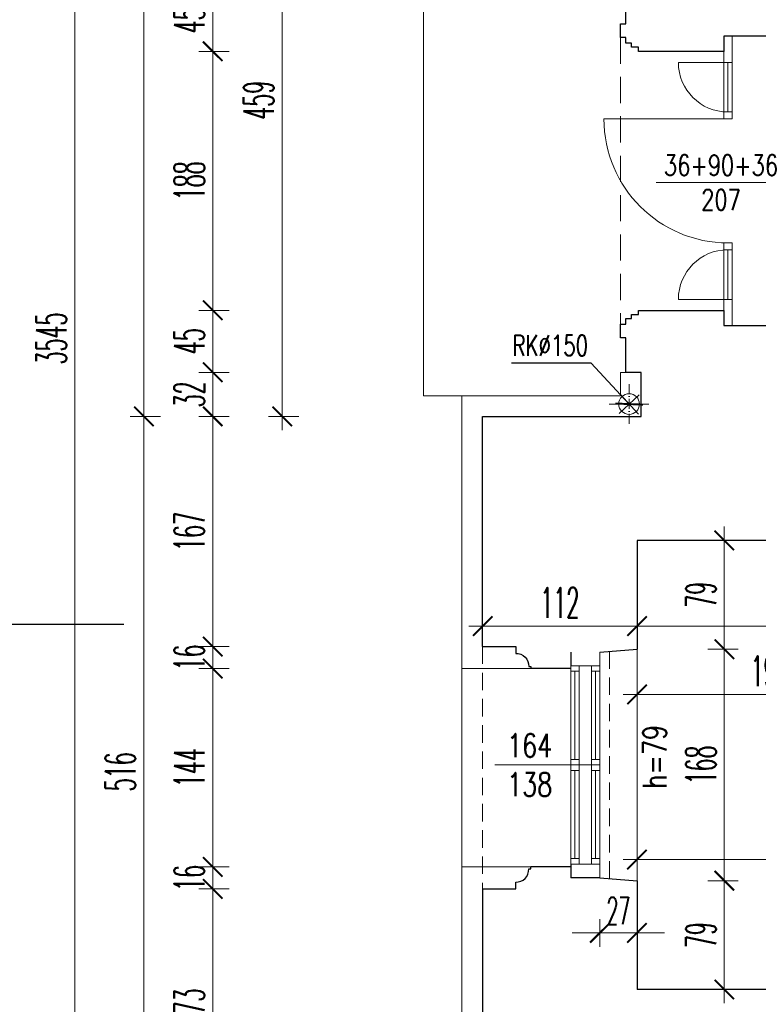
# Model space of a CAD drawing. Header units: millimetres. Extents: x -5207 to 173417, y -28809 to -6400.
# Tile 241 of 256: x 8473 to 9008, y -12115 to -11400. Entities that reach past the tile are written whole.
import ezdxf

# ---------------------------------------------------------------- set-up
doc = ezdxf.new("R2010")
doc.units = ezdxf.units.MM
doc.linetypes.add('ACAD_ISO10W100', pattern=[18, 12, -3, 0, -3])
doc.linetypes.add('HIDDEN', pattern=[9.525, 6.35, -3.175])
for name, color, linetype, lineweight in [('m_cienka', 6, 'Continuous', 5), ('m_stolarka', 52, 'Continuous', 9), ('m_tekst', 7, 'Continuous', 13), ('m_wymiary', 1, 'Continuous', 9), ('m_ściany', 90, 'Continuous', 30), ('mr_przekroje', 6, 'Continuous', 25)]:
    doc.layers.add(name, color=color, linetype=linetype, lineweight=lineweight)
doc.styles.add('DIM', font='dim', dxfattribs={"width": 0.75})
doc.styles.get("Standard").update_dxf_attribs({"font": 'txt.shx'})
doc.styles.add('styl1', font='simplex.shx', dxfattribs={"width": 0.75})
doc.styles.add('WYM', font='simplex.shx', dxfattribs={"width": 0.5})
doc.dimstyles.new('YAROVY', dxfattribs={"dimtxt": 12, "dimasz": 2, "dimexe": 0, "dimexo": 0, "dimgap": 4, "dimtad": 3, "dimdec": 1, "dimrnd": 0.5, "dimdsep": 46, "dimtxsty": 'DIM', "dimblk": 'YARA', "dimcen": 5, "dimse1": 1, "dimse2": 1, "dimclrd": 1, "dimclrt": 3, "dimadec": 0, "dimazin": 0, "dimtfac": 1, "dimtdec": 1, "dimtmove": 0, "dimatfit": 3, "dimldrblk": 'YARA', "dimfxl": 1, "dimtolj": 1, "dimtzin": 0, "dimarcsym": 0})
doc.dimstyles.new('ZOL_3DPROJEKT100', dxfattribs={"dimscale": 2, "dimtxt": 10, "dimasz": 5, "dimexe": 0, "dimexo": 0, "dimgap": 3, "dimtad": 1, "dimdec": 1, "dimrnd": 0.5, "dimdsep": 46, "dimtxsty": 'WYM', "dimblk1": 'YARA', "dimblk2": 'YARA', "dimsah": 1, "dimcen": 1.2, "dimdle": 6, "dimclrd": 1, "dimclre": 250, "dimclrt": 7, "dimadec": 1, "dimazin": 0, "dimtfac": 1, "dimtdec": 1, "dimtix": 1, "dimtmove": 2, "dimatfit": 3, "dimldrblk": 'WW', "dimfxl": 1, "dimfxlon": 1, "dimtolj": 1, "dimtzin": 0, "dimlwd": -1, "dimlwe": 0, "dimarcsym": 0})

# ---------------------------------------------------------------- blocks, each defined once
blk = doc.blocks.new('DIMTICK')
for p, q in [((0, 1), (0, -1)), ((-1, 0), (1, 0))]:
    blk.add_line(p, q)
at = {"const_width": 0.141}
blk.add_lwpolyline([(0.707, 0.707), (-0.707, -0.707)], dxfattribs=at)
blk = doc.blocks.new('YARA')
at = {"layer": 'm_wymiary'}
blk.add_blockref('DIMTICK', (0, 0), dxfattribs=at)
blk = doc.blocks.new('*D4326')
at = {"layer": 'Defpoints', "color": 0, "ltscale": 2, "transparency": 16777216}
for p in [(15193.45, -9604.17), (15193.45, -11684.77), (8808.45, -11688.27)]:
    blk.add_point(p, dxfattribs=at)
at = {"layer": 'm_wymiary', "color": 250, "linetype": 'HIDDEN', "lineweight": 0, "ltscale": 2, "transparency": 16777216}
for p, q in [((8808.45, -9616.17), (8808.45, -9604.17)), ((15193.45, -9616.17), (15193.45, -9604.17))]:
    blk.add_line(p, q, dxfattribs=at)
at = {"layer": 'm_wymiary', "color": 1, "ltscale": 2, "transparency": 16777216}
blk.add_line((8818.45, -9604.17), (15183.45, -9604.17), dxfattribs=at)
at = {"layer": 'm_wymiary', "color": 1, "ltscale": 2, "transparency": 16777216, "xscale": 10, "yscale": 10, "zscale": 10, "rotation": 180}
blk.add_blockref('YARA', (8808.45, -9604.17), dxfattribs=at)
at = {"layer": 'm_wymiary', "color": 1, "ltscale": 2, "transparency": 16777216, "xscale": 10, "yscale": 10, "zscale": 10}
blk.add_blockref('YARA', (15193.45, -9604.17), dxfattribs=at)
at = {"layer": 'm_wymiary', "color": 7, "ltscale": 2, "transparency": 16777216, "insert": (12000.95, -9587.17), "char_height": 22, "attachment_point": 5, "style": 'WYM'}
blk.add_mtext('\\A1;6385', dxfattribs=at)
blk = doc.blocks.new('WW')
at = {"ltscale": 2}
for p, q in [((3, 3), (-3, -3)), ((0, -3), (0, 3)), ((-6.31, 0), (6.1, 0))]:
    blk.add_line(p, q, dxfattribs=at)
blk = doc.blocks.new('*D4340')
at = {"layer": 'Defpoints', "color": 0, "ltscale": 2, "transparency": 16777216}
for p in [(8612.62, -12031.27), (8808.45, -12031.27), (8925.45, -12204.27)]:
    blk.add_point(p, dxfattribs=at)
at = {"layer": 'm_wymiary', "color": 250, "linetype": 'HIDDEN', "lineweight": 0, "ltscale": 2, "transparency": 16777216}
for p, q in [((8624.62, -12031.27), (8612.62, -12031.27)), ((8624.62, -12204.27), (8612.62, -12204.27))]:
    blk.add_line(p, q, dxfattribs=at)
at = {"layer": 'm_wymiary', "color": 1, "ltscale": 2, "transparency": 16777216}
blk.add_line((8612.62, -12194.27), (8612.62, -12041.27), dxfattribs=at)
at = {"layer": 'm_wymiary', "color": 1, "ltscale": 2, "transparency": 16777216, "xscale": 10, "yscale": 10, "zscale": 10}
for p, rotation in [((8612.62, -12031.27), 90), ((8612.62, -12204.27), 270)]:
    blk.add_blockref('YARA', p, dxfattribs=dict(at, rotation=rotation))
at = {"layer": 'm_wymiary', "color": 7, "ltscale": 2, "transparency": 16777216, "insert": (8595.62, -12117.77), "char_height": 22, "attachment_point": 5, "rotation": 90, "style": 'WYM'}
blk.add_mtext('\\A1;173', dxfattribs=at)
blk = doc.blocks.new('*D4341')
at = {"layer": 'Defpoints', "color": 0, "ltscale": 2, "transparency": 16777216}
for p in [(8612.62, -12015.27), (8843.45, -12015.27), (8808.45, -12031.27)]:
    blk.add_point(p, dxfattribs=at)
at = {"layer": 'm_wymiary', "color": 1, "ltscale": 2, "transparency": 16777216}
for p, q in [((8612.62, -12005.27), (8612.62, -11995.27)), ((8612.62, -12031.27), (8612.62, -12015.27)), ((8612.62, -12041.27), (8612.62, -12051.27))]:
    blk.add_line(p, q, dxfattribs=at)
at = {"layer": 'm_wymiary', "color": 250, "linetype": 'HIDDEN', "lineweight": 0, "ltscale": 2, "transparency": 16777216}
for p, q in [((8624.62, -12015.27), (8612.62, -12015.27)), ((8624.62, -12031.27), (8612.62, -12031.27))]:
    blk.add_line(p, q, dxfattribs=at)
at = {"layer": 'm_wymiary', "color": 1, "ltscale": 2, "transparency": 16777216, "xscale": 10, "yscale": 10, "zscale": 10}
for p, rotation in [((8612.62, -12015.27), 270), ((8612.62, -12031.27), 90)]:
    blk.add_blockref('YARA', p, dxfattribs=dict(at, rotation=rotation))
at = {"layer": 'm_wymiary', "color": 7, "ltscale": 2, "transparency": 16777216, "insert": (8595.62, -12023.27), "char_height": 22, "attachment_point": 5, "rotation": 90, "style": 'WYM'}
blk.add_mtext('\\A1;16', dxfattribs=at)
blk = doc.blocks.new('*D4342')
at = {"layer": 'Defpoints', "color": 0, "ltscale": 2, "transparency": 16777216}
for p in [(8612.62, -11871.27), (8843.45, -11871.27), (8843.45, -12015.27)]:
    blk.add_point(p, dxfattribs=at)
at = {"layer": 'm_wymiary', "color": 250, "linetype": 'HIDDEN', "lineweight": 0, "ltscale": 2, "transparency": 16777216}
for p, q in [((8624.62, -11871.27), (8612.62, -11871.27)), ((8624.62, -12015.27), (8612.62, -12015.27))]:
    blk.add_line(p, q, dxfattribs=at)
at = {"layer": 'm_wymiary', "color": 1, "ltscale": 2, "transparency": 16777216}
blk.add_line((8612.62, -12005.27), (8612.62, -11881.27), dxfattribs=at)
at = {"layer": 'm_wymiary', "color": 1, "ltscale": 2, "transparency": 16777216, "xscale": 10, "yscale": 10, "zscale": 10}
for p, rotation in [((8612.62, -11871.27), 90), ((8612.62, -12015.27), 270)]:
    blk.add_blockref('YARA', p, dxfattribs=dict(at, rotation=rotation))
at = {"layer": 'm_wymiary', "color": 7, "ltscale": 2, "transparency": 16777216, "insert": (8595.62, -11943.27), "char_height": 22, "attachment_point": 5, "rotation": 90, "style": 'WYM'}
blk.add_mtext('\\A1;144', dxfattribs=at)
blk = doc.blocks.new('*D4343')
at = {"layer": 'Defpoints', "color": 0, "ltscale": 2, "transparency": 16777216}
for p in [(8612.62, -11855.27), (8808.45, -11855.27), (8843.45, -11871.27)]:
    blk.add_point(p, dxfattribs=at)
at = {"layer": 'm_wymiary', "color": 1, "ltscale": 2, "transparency": 16777216}
for p, q in [((8612.62, -11845.27), (8612.62, -11835.27)), ((8612.62, -11871.27), (8612.62, -11855.27)), ((8612.62, -11881.27), (8612.62, -11891.27))]:
    blk.add_line(p, q, dxfattribs=at)
at = {"layer": 'm_wymiary', "color": 250, "linetype": 'HIDDEN', "lineweight": 0, "ltscale": 2, "transparency": 16777216}
for p, q in [((8624.62, -11855.27), (8612.62, -11855.27)), ((8624.62, -11871.27), (8612.62, -11871.27))]:
    blk.add_line(p, q, dxfattribs=at)
at = {"layer": 'm_wymiary', "color": 1, "ltscale": 2, "transparency": 16777216, "xscale": 10, "yscale": 10, "zscale": 10}
for p, rotation in [((8612.62, -11855.27), 270), ((8612.62, -11871.27), 90)]:
    blk.add_blockref('YARA', p, dxfattribs=dict(at, rotation=rotation))
at = {"layer": 'm_wymiary', "color": 7, "ltscale": 2, "transparency": 16777216, "insert": (8595.62, -11863.27), "char_height": 22, "attachment_point": 5, "rotation": 90, "style": 'WYM'}
blk.add_mtext('\\A1;16', dxfattribs=at)
blk = doc.blocks.new('*D4344')
at = {"layer": 'Defpoints', "color": 0, "ltscale": 2, "transparency": 16777216}
for p in [(8612.62, -11688.27), (8808.45, -11688.27), (8808.45, -11855.27)]:
    blk.add_point(p, dxfattribs=at)
at = {"layer": 'm_wymiary', "color": 250, "linetype": 'HIDDEN', "lineweight": 0, "ltscale": 2, "transparency": 16777216}
for p, q in [((8624.62, -11688.27), (8612.62, -11688.27)), ((8624.62, -11855.27), (8612.62, -11855.27))]:
    blk.add_line(p, q, dxfattribs=at)
at = {"layer": 'm_wymiary', "color": 1, "ltscale": 2, "transparency": 16777216}
blk.add_line((8612.62, -11845.27), (8612.62, -11698.27), dxfattribs=at)
at = {"layer": 'm_wymiary', "color": 1, "ltscale": 2, "transparency": 16777216, "xscale": 10, "yscale": 10, "zscale": 10}
for p, rotation in [((8612.62, -11688.27), 90), ((8612.62, -11855.27), 270)]:
    blk.add_blockref('YARA', p, dxfattribs=dict(at, rotation=rotation))
at = {"layer": 'm_wymiary', "color": 7, "ltscale": 2, "transparency": 16777216, "insert": (8595.62, -11771.77), "char_height": 22, "attachment_point": 5, "rotation": 90, "style": 'WYM'}
blk.add_mtext('\\A1;167', dxfattribs=at)
blk = doc.blocks.new('*D4345')
at = {"layer": 'Defpoints', "color": 0, "ltscale": 2, "transparency": 16777216}
for p in [(8612.62, -11656.27), (8923.45, -11656.27), (8808.45, -11688.27)]:
    blk.add_point(p, dxfattribs=at)
at = {"layer": 'm_wymiary', "color": 1, "ltscale": 2, "transparency": 16777216}
for p, q in [((8612.62, -11646.27), (8612.62, -11636.27)), ((8612.62, -11688.27), (8612.62, -11656.27)), ((8612.62, -11698.27), (8612.62, -11708.27))]:
    blk.add_line(p, q, dxfattribs=at)
at = {"layer": 'm_wymiary', "color": 250, "linetype": 'HIDDEN', "lineweight": 0, "ltscale": 2, "transparency": 16777216}
for p, q in [((8624.62, -11656.27), (8612.62, -11656.27)), ((8624.62, -11688.27), (8612.62, -11688.27))]:
    blk.add_line(p, q, dxfattribs=at)
at = {"layer": 'm_wymiary', "color": 1, "ltscale": 2, "transparency": 16777216, "xscale": 10, "yscale": 10, "zscale": 10}
for p, rotation in [((8612.62, -11656.27), 270), ((8612.62, -11688.27), 90)]:
    blk.add_blockref('YARA', p, dxfattribs=dict(at, rotation=rotation))
at = {"layer": 'm_wymiary', "color": 7, "ltscale": 2, "transparency": 16777216, "insert": (8595.62, -11672.27), "char_height": 22, "attachment_point": 5, "rotation": 90, "style": 'WYM'}
blk.add_mtext('\\A1;32', dxfattribs=at)
blk = doc.blocks.new('*D4346')
at = {"layer": 'Defpoints', "color": 0, "ltscale": 2, "transparency": 16777216}
for p in [(8612.62, -11611.27), (8921.45, -11611.27), (8923.45, -11656.27)]:
    blk.add_point(p, dxfattribs=at)
at = {"layer": 'm_wymiary', "color": 250, "linetype": 'HIDDEN', "lineweight": 0, "ltscale": 2, "transparency": 16777216}
for p, q in [((8624.62, -11611.27), (8612.62, -11611.27)), ((8624.62, -11656.27), (8612.62, -11656.27))]:
    blk.add_line(p, q, dxfattribs=at)
at = {"layer": 'm_wymiary', "color": 1, "ltscale": 2, "transparency": 16777216}
blk.add_line((8612.62, -11646.27), (8612.62, -11621.27), dxfattribs=at)
at = {"layer": 'm_wymiary', "color": 1, "ltscale": 2, "transparency": 16777216, "xscale": 10, "yscale": 10, "zscale": 10}
for p, rotation in [((8612.62, -11611.27), 90), ((8612.62, -11656.27), 270)]:
    blk.add_blockref('YARA', p, dxfattribs=dict(at, rotation=rotation))
at = {"layer": 'm_wymiary', "color": 7, "ltscale": 2, "transparency": 16777216, "insert": (8595.62, -11633.77), "char_height": 22, "attachment_point": 5, "rotation": 90, "style": 'WYM'}
blk.add_mtext('\\A1;45', dxfattribs=at)
blk = doc.blocks.new('*D4347')
at = {"layer": 'Defpoints', "color": 0, "ltscale": 2, "transparency": 16777216}
for p in [(8612.62, -11423.27), (8921.45, -11423.27), (8921.45, -11611.27)]:
    blk.add_point(p, dxfattribs=at)
at = {"layer": 'm_wymiary', "color": 250, "linetype": 'HIDDEN', "lineweight": 0, "ltscale": 2, "transparency": 16777216}
for p, q in [((8624.62, -11423.27), (8612.62, -11423.27)), ((8624.62, -11611.27), (8612.62, -11611.27))]:
    blk.add_line(p, q, dxfattribs=at)
at = {"layer": 'm_wymiary', "color": 1, "ltscale": 2, "transparency": 16777216}
blk.add_line((8612.62, -11601.27), (8612.62, -11433.27), dxfattribs=at)
at = {"layer": 'm_wymiary', "color": 1, "ltscale": 2, "transparency": 16777216, "xscale": 10, "yscale": 10, "zscale": 10}
for p, rotation in [((8612.62, -11423.27), 90), ((8612.62, -11611.27), 270)]:
    blk.add_blockref('YARA', p, dxfattribs=dict(at, rotation=rotation))
at = {"layer": 'm_wymiary', "color": 7, "ltscale": 2, "transparency": 16777216, "insert": (8595.62, -11517.27), "char_height": 22, "attachment_point": 5, "rotation": 90, "style": 'WYM'}
blk.add_mtext('\\A1;188', dxfattribs=at)
blk = doc.blocks.new('*D4348')
at = {"layer": 'Defpoints', "color": 0, "ltscale": 2, "transparency": 16777216}
for p in [(8612.62, -11378.27), (8912.45, -11378.27), (8921.45, -11423.27)]:
    blk.add_point(p, dxfattribs=at)
at = {"layer": 'm_wymiary', "color": 250, "linetype": 'HIDDEN', "lineweight": 0, "ltscale": 2, "transparency": 16777216}
for p, q in [((8624.62, -11378.27), (8612.62, -11378.27)), ((8624.62, -11423.27), (8612.62, -11423.27))]:
    blk.add_line(p, q, dxfattribs=at)
at = {"layer": 'm_wymiary', "color": 1, "ltscale": 2, "transparency": 16777216}
blk.add_line((8612.62, -11413.27), (8612.62, -11388.27), dxfattribs=at)
at = {"layer": 'm_wymiary', "color": 1, "ltscale": 2, "transparency": 16777216, "xscale": 10, "yscale": 10, "zscale": 10}
for p, rotation in [((8612.62, -11378.27), 90), ((8612.62, -11423.27), 270)]:
    blk.add_blockref('YARA', p, dxfattribs=dict(at, rotation=rotation))
at = {"layer": 'm_wymiary', "color": 7, "ltscale": 2, "transparency": 16777216, "insert": (8595.62, -11400.77), "char_height": 22, "attachment_point": 5, "rotation": 90, "style": 'WYM'}
blk.add_mtext('\\A1;45', dxfattribs=at)
blk = doc.blocks.new('*D4366')
at = {"layer": 'Defpoints', "color": 0, "ltscale": 2, "transparency": 16777216}
for p in [(9987.45, -10487.27), (8562.62, -11688.27), (8808.45, -11688.27)]:
    blk.add_point(p, dxfattribs=at)
at = {"layer": 'm_wymiary', "color": 250, "linetype": 'HIDDEN', "lineweight": 0, "ltscale": 2, "transparency": 16777216}
for p, q in [((8574.62, -10487.27), (8562.62, -10487.27)), ((8574.62, -11688.27), (8562.62, -11688.27))]:
    blk.add_line(p, q, dxfattribs=at)
at = {"layer": 'm_wymiary', "color": 1, "ltscale": 2, "transparency": 16777216}
blk.add_line((8562.62, -10497.27), (8562.62, -11678.27), dxfattribs=at)
at = {"layer": 'm_wymiary', "color": 1, "ltscale": 2, "transparency": 16777216, "xscale": 10, "yscale": 10, "zscale": 10}
for p, rotation in [((8562.62, -10487.27), 90), ((8562.62, -11688.27), 270)]:
    blk.add_blockref('YARA', p, dxfattribs=dict(at, rotation=rotation))
at = {"layer": 'm_wymiary', "color": 7, "ltscale": 2, "transparency": 16777216, "insert": (8545.62, -11087.77), "char_height": 22, "attachment_point": 5, "rotation": 90, "style": 'WYM'}
blk.add_mtext('\\A1;1201', dxfattribs=at)
blk = doc.blocks.new('*D4367')
at = {"layer": 'Defpoints', "color": 0, "ltscale": 2, "transparency": 16777216}
for p in [(8808.45, -11688.27), (8562.62, -12204.27), (8808.45, -12204.27)]:
    blk.add_point(p, dxfattribs=at)
at = {"layer": 'm_wymiary', "color": 250, "linetype": 'HIDDEN', "lineweight": 0, "ltscale": 2, "transparency": 16777216}
for p, q in [((8574.62, -11688.27), (8562.62, -11688.27)), ((8574.62, -12204.27), (8562.62, -12204.27))]:
    blk.add_line(p, q, dxfattribs=at)
at = {"layer": 'm_wymiary', "color": 1, "ltscale": 2, "transparency": 16777216}
blk.add_line((8562.62, -11698.27), (8562.62, -12194.27), dxfattribs=at)
at = {"layer": 'm_wymiary', "color": 1, "ltscale": 2, "transparency": 16777216, "xscale": 10, "yscale": 10, "zscale": 10}
for p, rotation in [((8562.62, -11688.27), 90), ((8562.62, -12204.27), 270)]:
    blk.add_blockref('YARA', p, dxfattribs=dict(at, rotation=rotation))
at = {"layer": 'm_wymiary', "color": 7, "ltscale": 2, "transparency": 16777216, "insert": (8545.62, -11946.27), "char_height": 22, "attachment_point": 5, "rotation": 90, "style": 'WYM'}
blk.add_mtext('\\A1;516', dxfattribs=at)
blk = doc.blocks.new('*D4369')
at = {"layer": 'Defpoints', "color": 0, "ltscale": 2, "transparency": 16777216}
for p in [(9987.45, -9859.27), (8512.62, -13404.27), (9987.45, -13404.27)]:
    blk.add_point(p, dxfattribs=at)
at = {"layer": 'm_wymiary', "color": 250, "linetype": 'HIDDEN', "lineweight": 0, "ltscale": 2, "transparency": 16777216}
for p, q in [((8524.62, -9859.27), (8512.62, -9859.27)), ((8524.62, -13404.27), (8512.62, -13404.27))]:
    blk.add_line(p, q, dxfattribs=at)
at = {"layer": 'm_wymiary', "color": 1, "ltscale": 2, "transparency": 16777216}
blk.add_line((8512.62, -9869.27), (8512.62, -13394.27), dxfattribs=at)
at = {"layer": 'm_wymiary', "color": 1, "ltscale": 2, "transparency": 16777216, "xscale": 10, "yscale": 10, "zscale": 10}
for p, rotation in [((8512.62, -9859.27), 90), ((8512.62, -13404.27), 270)]:
    blk.add_blockref('YARA', p, dxfattribs=dict(at, rotation=rotation))
at = {"layer": 'm_wymiary', "color": 7, "ltscale": 2, "transparency": 16777216, "insert": (8495.62, -11631.77), "char_height": 22, "attachment_point": 5, "rotation": 90, "style": 'WYM'}
blk.add_mtext('\\A1;3545', dxfattribs=at)
blk = doc.blocks.new('*D4426')
at = {"layer": 'Defpoints', "color": 0, "ltscale": 2, "transparency": 16777216}
for p in [(8808.45, -9654.17), (8925.45, -10487.27), (8808.45, -11688.27)]:
    blk.add_point(p, dxfattribs=at)
at = {"layer": 'm_wymiary', "color": 250, "linetype": 'HIDDEN', "lineweight": 0, "ltscale": 2, "transparency": 16777216}
for p, q in [((8808.45, -9666.17), (8808.45, -9654.17)), ((8925.45, -9666.17), (8925.45, -9654.17))]:
    blk.add_line(p, q, dxfattribs=at)
at = {"layer": 'm_wymiary', "color": 1, "ltscale": 2, "transparency": 16777216}
blk.add_line((8915.45, -9654.17), (8818.45, -9654.17), dxfattribs=at)
at = {"layer": 'm_wymiary', "color": 1, "ltscale": 2, "transparency": 16777216, "xscale": 10, "yscale": 10, "zscale": 10, "rotation": 180}
blk.add_blockref('YARA', (8808.45, -9654.17), dxfattribs=at)
at = {"layer": 'm_wymiary', "color": 1, "ltscale": 2, "transparency": 16777216, "xscale": 10, "yscale": 10, "zscale": 10}
blk.add_blockref('YARA', (8925.45, -9654.17), dxfattribs=at)
at = {"layer": 'm_wymiary', "color": 7, "ltscale": 2, "transparency": 16777216, "insert": (8866.95, -9637.17), "char_height": 22, "attachment_point": 5, "style": 'WYM'}
blk.add_mtext('\\A1;117', dxfattribs=at)
blk = doc.blocks.new('*D4520')
at = {"layer": 'Defpoints', "color": 0, "ltscale": 2, "transparency": 16777216}
for p in [(8808.45, -11811.8), (15193.45, -11811.8), (15193.45, -13710.98)]:
    blk.add_point(p, dxfattribs=at)
at = {"layer": 'm_wymiary', "color": 250, "linetype": 'HIDDEN', "lineweight": 0, "ltscale": 2, "transparency": 16777216}
for p, q in [((8808.45, -13698.98), (8808.45, -13710.98)), ((15193.45, -13698.98), (15193.45, -13710.98))]:
    blk.add_line(p, q, dxfattribs=at)
at = {"layer": 'm_wymiary', "color": 1, "ltscale": 2, "transparency": 16777216}
blk.add_line((8818.45, -13710.98), (15183.45, -13710.98), dxfattribs=at)
at = {"layer": 'm_wymiary', "color": 1, "ltscale": 2, "transparency": 16777216, "xscale": 10, "yscale": 10, "zscale": 10, "rotation": 180}
blk.add_blockref('YARA', (8808.45, -13710.98), dxfattribs=at)
at = {"layer": 'm_wymiary', "color": 1, "ltscale": 2, "transparency": 16777216, "xscale": 10, "yscale": 10, "zscale": 10}
blk.add_blockref('YARA', (15193.45, -13710.98), dxfattribs=at)
at = {"layer": 'm_wymiary', "color": 7, "ltscale": 2, "transparency": 16777216, "insert": (12000.95, -13693.98), "char_height": 22, "attachment_point": 5, "style": 'WYM'}
blk.add_mtext('\\A1;6385', dxfattribs=at)
blk = doc.blocks.new('*D4563')
at = {"layer": 'Defpoints', "color": 0, "ltscale": 2, "transparency": 16777216}
for p in [(8920.45, -11778.27), (9113.45, -11778.27), (8920.45, -11890.08)]:
    blk.add_point(p, dxfattribs=at)
at = {"layer": 'm_wymiary', "color": 250, "linetype": 'HIDDEN', "lineweight": 0, "ltscale": 2, "transparency": 16777216}
for p, q in [((8920.45, -11878.08), (8920.45, -11890.08)), ((9113.45, -11878.08), (9113.45, -11890.08))]:
    blk.add_line(p, q, dxfattribs=at)
at = {"layer": 'm_wymiary', "color": 1, "ltscale": 2, "transparency": 16777216}
blk.add_line((9103.45, -11890.08), (8930.45, -11890.08), dxfattribs=at)
at = {"layer": 'm_wymiary', "color": 1, "ltscale": 2, "transparency": 16777216, "xscale": 10, "yscale": 10, "zscale": 10, "rotation": 180}
blk.add_blockref('YARA', (8920.45, -11890.08), dxfattribs=at)
at = {"layer": 'm_wymiary', "color": 1, "ltscale": 2, "transparency": 16777216, "xscale": 10, "yscale": 10, "zscale": 10}
blk.add_blockref('YARA', (9113.45, -11890.08), dxfattribs=at)
at = {"layer": 'm_wymiary', "color": 7, "ltscale": 2, "transparency": 16777216, "insert": (9016.95, -11873.08), "char_height": 22, "attachment_point": 5, "style": 'WYM'}
blk.add_mtext('\\A1;193', dxfattribs=at)
blk = doc.blocks.new('*D4564')
at = {"layer": 'Defpoints', "color": 0, "ltscale": 2, "transparency": 16777216}
for p in [(8920.45, -11778.27), (8808.45, -11811.8), (8808.45, -11840.45)]:
    blk.add_point(p, dxfattribs=at)
at = {"layer": 'm_wymiary', "color": 250, "linetype": 'HIDDEN', "lineweight": 0, "ltscale": 2, "transparency": 16777216}
for p, q in [((8808.45, -11828.45), (8808.45, -11840.45)), ((8920.45, -11828.45), (8920.45, -11840.45))]:
    blk.add_line(p, q, dxfattribs=at)
at = {"layer": 'm_wymiary', "color": 1, "ltscale": 2, "transparency": 16777216}
blk.add_line((8910.45, -11840.45), (8818.45, -11840.45), dxfattribs=at)
at = {"layer": 'm_wymiary', "color": 1, "ltscale": 2, "transparency": 16777216, "xscale": 10, "yscale": 10, "zscale": 10, "rotation": 180}
blk.add_blockref('YARA', (8808.45, -11840.45), dxfattribs=at)
at = {"layer": 'm_wymiary', "color": 1, "ltscale": 2, "transparency": 16777216, "xscale": 10, "yscale": 10, "zscale": 10}
blk.add_blockref('YARA', (8920.45, -11840.45), dxfattribs=at)
at = {"layer": 'm_wymiary', "color": 7, "ltscale": 2, "transparency": 16777216, "insert": (8864.45, -11823.45), "char_height": 22, "attachment_point": 5, "style": 'WYM'}
blk.add_mtext('\\A1;112', dxfattribs=at)
blk = doc.blocks.new('*D4565')
at = {"layer": 'Defpoints', "color": 0, "ltscale": 2, "transparency": 16777216}
for p in [(8920.45, -11778.27), (9330.45, -11809.69), (9330.45, -11840.45)]:
    blk.add_point(p, dxfattribs=at)
at = {"layer": 'm_wymiary', "color": 250, "linetype": 'HIDDEN', "lineweight": 0, "ltscale": 2, "transparency": 16777216}
for p, q in [((8920.45, -11828.45), (8920.45, -11840.45)), ((9330.45, -11828.45), (9330.45, -11840.45))]:
    blk.add_line(p, q, dxfattribs=at)
at = {"layer": 'm_wymiary', "color": 1, "ltscale": 2, "transparency": 16777216}
blk.add_line((8930.45, -11840.45), (9320.45, -11840.45), dxfattribs=at)
at = {"layer": 'm_wymiary', "color": 1, "ltscale": 2, "transparency": 16777216, "xscale": 10, "yscale": 10, "zscale": 10, "rotation": 180}
blk.add_blockref('YARA', (8920.45, -11840.45), dxfattribs=at)
at = {"layer": 'm_wymiary', "color": 1, "ltscale": 2, "transparency": 16777216, "xscale": 10, "yscale": 10, "zscale": 10}
blk.add_blockref('YARA', (9330.45, -11840.45), dxfattribs=at)
at = {"layer": 'm_wymiary', "color": 7, "ltscale": 2, "transparency": 16777216, "insert": (9125.45, -11823.45), "char_height": 22, "attachment_point": 5, "style": 'WYM'}
blk.add_mtext('\\A1;410', dxfattribs=at)
blk = doc.blocks.new('*D4612')
at = {"layer": 'Defpoints', "color": 0, "ltscale": 2, "transparency": 16777216}
for p in [(9032.45, -11698.27), (8998.85, -11778.27), (9094.89, -11778.27)]:
    blk.add_point(p, dxfattribs=at)
at = {"layer": 'm_wymiary', "color": 250, "linetype": 'HIDDEN', "lineweight": 0, "ltscale": 2, "transparency": 16777216}
for p, q in [((9082.89, -11698.27), (9094.89, -11698.27)), ((9082.89, -11778.27), (9094.89, -11778.27))]:
    blk.add_line(p, q, dxfattribs=at)
at = {"layer": 'm_wymiary', "color": 1, "ltscale": 2, "transparency": 16777216}
blk.add_line((9094.89, -11708.27), (9094.89, -11768.27), dxfattribs=at)
at = {"layer": 'm_wymiary', "color": 1, "ltscale": 2, "transparency": 16777216, "xscale": 10, "yscale": 10, "zscale": 10}
for p, rotation in [((9094.89, -11698.27), 90), ((9094.89, -11778.27), 270)]:
    blk.add_blockref('YARA', p, dxfattribs=dict(at, rotation=rotation))
at = {"layer": 'm_wymiary', "color": 7, "ltscale": 2, "transparency": 16777216, "insert": (9077.89, -11738.27), "char_height": 22, "attachment_point": 5, "rotation": 90, "style": 'WYM'}
blk.add_mtext('\\A1;80', dxfattribs=at)
blk = doc.blocks.new('*D4613')
at = {"layer": 'Defpoints', "color": 0, "ltscale": 2, "transparency": 16777216}
for p in [(8998.85, -11778.27), (8920.45, -12104.27), (9094.89, -12104.27)]:
    blk.add_point(p, dxfattribs=at)
at = {"layer": 'm_wymiary', "color": 250, "linetype": 'HIDDEN', "lineweight": 0, "ltscale": 2, "transparency": 16777216}
for p, q in [((9082.89, -11778.27), (9094.89, -11778.27)), ((9082.89, -12104.27), (9094.89, -12104.27))]:
    blk.add_line(p, q, dxfattribs=at)
at = {"layer": 'm_wymiary', "color": 1, "ltscale": 2, "transparency": 16777216}
blk.add_line((9094.89, -11788.27), (9094.89, -12094.27), dxfattribs=at)
at = {"layer": 'm_wymiary', "color": 1, "ltscale": 2, "transparency": 16777216, "xscale": 10, "yscale": 10, "zscale": 10}
for p, rotation in [((9094.89, -11778.27), 90), ((9094.89, -12104.27), 270)]:
    blk.add_blockref('YARA', p, dxfattribs=dict(at, rotation=rotation))
at = {"layer": 'm_wymiary', "color": 7, "ltscale": 2, "transparency": 16777216, "insert": (9077.89, -11941.27), "char_height": 22, "attachment_point": 5, "rotation": 90, "style": 'WYM'}
blk.add_mtext('\\A1;326', dxfattribs=at)
blk = doc.blocks.new('*D4614')
at = {"layer": 'Defpoints', "color": 0, "ltscale": 2, "transparency": 16777216}
for p in [(8920.45, -11778.27), (8920.45, -11857.27), (8983.79, -11857.27)]:
    blk.add_point(p, dxfattribs=at)
at = {"layer": 'm_wymiary', "color": 250, "linetype": 'HIDDEN', "lineweight": 0, "ltscale": 2, "transparency": 16777216}
for p, q in [((8971.79, -11778.27), (8983.79, -11778.27)), ((8971.79, -11857.27), (8983.79, -11857.27))]:
    blk.add_line(p, q, dxfattribs=at)
at = {"layer": 'm_wymiary', "color": 1, "ltscale": 2, "transparency": 16777216}
blk.add_line((8983.79, -11788.27), (8983.79, -11847.27), dxfattribs=at)
at = {"layer": 'm_wymiary', "color": 1, "ltscale": 2, "transparency": 16777216, "xscale": 10, "yscale": 10, "zscale": 10}
for p, rotation in [((8983.79, -11778.27), 90), ((8983.79, -11857.27), 270)]:
    blk.add_blockref('YARA', p, dxfattribs=dict(at, rotation=rotation))
at = {"layer": 'm_wymiary', "color": 7, "ltscale": 2, "transparency": 16777216, "insert": (8966.79, -11817.77), "char_height": 22, "attachment_point": 5, "rotation": 90, "style": 'WYM'}
blk.add_mtext('\\A1;79', dxfattribs=at)
blk = doc.blocks.new('*D4615')
at = {"layer": 'Defpoints', "color": 0, "ltscale": 2, "transparency": 16777216}
for p in [(8920.45, -11857.27), (8920.45, -12025.27), (8983.79, -12025.27)]:
    blk.add_point(p, dxfattribs=at)
at = {"layer": 'm_wymiary', "color": 250, "linetype": 'HIDDEN', "lineweight": 0, "ltscale": 2, "transparency": 16777216}
for p, q in [((8971.79, -11857.27), (8983.79, -11857.27)), ((8971.79, -12025.27), (8983.79, -12025.27))]:
    blk.add_line(p, q, dxfattribs=at)
at = {"layer": 'm_wymiary', "color": 1, "ltscale": 2, "transparency": 16777216}
blk.add_line((8983.79, -11867.27), (8983.79, -12015.27), dxfattribs=at)
at = {"layer": 'm_wymiary', "color": 1, "ltscale": 2, "transparency": 16777216, "xscale": 10, "yscale": 10, "zscale": 10}
for p, rotation in [((8983.79, -11857.27), 90), ((8983.79, -12025.27), 270)]:
    blk.add_blockref('YARA', p, dxfattribs=dict(at, rotation=rotation))
at = {"layer": 'm_wymiary', "color": 7, "ltscale": 2, "transparency": 16777216, "insert": (8966.79, -11941.27), "char_height": 22, "attachment_point": 5, "rotation": 90, "style": 'WYM'}
blk.add_mtext('\\A1;168', dxfattribs=at)
blk = doc.blocks.new('*D4616')
at = {"layer": 'Defpoints', "color": 0, "ltscale": 2, "transparency": 16777216}
for p in [(8920.45, -12025.27), (8920.45, -12104.27), (8983.79, -12104.27)]:
    blk.add_point(p, dxfattribs=at)
at = {"layer": 'm_wymiary', "color": 250, "linetype": 'HIDDEN', "lineweight": 0, "ltscale": 2, "transparency": 16777216}
for p, q in [((8971.79, -12025.27), (8983.79, -12025.27)), ((8971.79, -12104.27), (8983.79, -12104.27))]:
    blk.add_line(p, q, dxfattribs=at)
at = {"layer": 'm_wymiary', "color": 1, "ltscale": 2, "transparency": 16777216}
blk.add_line((8983.79, -12035.27), (8983.79, -12094.27), dxfattribs=at)
at = {"layer": 'm_wymiary', "color": 1, "ltscale": 2, "transparency": 16777216, "xscale": 10, "yscale": 10, "zscale": 10}
for p, rotation in [((8983.79, -12025.27), 90), ((8983.79, -12104.27), 270)]:
    blk.add_blockref('YARA', p, dxfattribs=dict(at, rotation=rotation))
at = {"layer": 'm_wymiary', "color": 7, "ltscale": 2, "transparency": 16777216, "insert": (8966.79, -12064.77), "char_height": 22, "attachment_point": 5, "rotation": 90, "style": 'WYM'}
blk.add_mtext('\\A1;79', dxfattribs=at)
blk = doc.blocks.new('*D4876')
at = {"layer": 'Defpoints', "color": 0, "ltscale": 2, "transparency": 16777216}
for p in [(9810.45, -12009.92), (8920.45, -12106.27), (9810.45, -12106.27)]:
    blk.add_point(p, dxfattribs=at)
at = {"layer": 'm_wymiary', "color": 250, "linetype": 'HIDDEN', "lineweight": 0, "ltscale": 2, "transparency": 16777216}
for p, q in [((8920.45, -12021.92), (8920.45, -12009.92)), ((9810.45, -12021.92), (9810.45, -12009.92))]:
    blk.add_line(p, q, dxfattribs=at)
at = {"layer": 'm_wymiary', "color": 1, "ltscale": 2, "transparency": 16777216}
blk.add_line((8930.45, -12009.92), (9800.45, -12009.92), dxfattribs=at)
at = {"layer": 'm_wymiary', "color": 1, "ltscale": 2, "transparency": 16777216, "xscale": 10, "yscale": 10, "zscale": 10, "rotation": 180}
blk.add_blockref('YARA', (8920.45, -12009.92), dxfattribs=at)
at = {"layer": 'm_wymiary', "color": 1, "ltscale": 2, "transparency": 16777216, "xscale": 10, "yscale": 10, "zscale": 10}
blk.add_blockref('YARA', (9810.45, -12009.92), dxfattribs=at)
at = {"layer": 'm_wymiary', "color": 7, "ltscale": 2, "transparency": 16777216, "insert": (9365.45, -11992.92), "char_height": 22, "attachment_point": 5, "style": 'WYM'}
blk.add_mtext('\\A1;890', dxfattribs=at)
blk = doc.blocks.new('*D4727')
at = {"layer": 'Defpoints', "color": 0, "ltscale": 2, "transparency": 16777216}
for p in [(8797.45, -11229.27), (8662.99, -11688.27), (8808.45, -11688.27)]:
    blk.add_point(p, dxfattribs=at)
at = {"layer": 'm_wymiary', "color": 250, "linetype": 'HIDDEN', "lineweight": 0, "ltscale": 2, "transparency": 16777216}
for p, q in [((8674.99, -11229.27), (8662.99, -11229.27)), ((8674.99, -11688.27), (8662.99, -11688.27))]:
    blk.add_line(p, q, dxfattribs=at)
at = {"layer": 'm_wymiary', "color": 1, "ltscale": 2, "transparency": 16777216}
blk.add_line((8662.99, -11239.27), (8662.99, -11678.27), dxfattribs=at)
at = {"layer": 'm_wymiary', "color": 1, "ltscale": 2, "transparency": 16777216, "xscale": 10, "yscale": 10, "zscale": 10}
for p, rotation in [((8662.99, -11229.27), 90), ((8662.99, -11688.27), 270)]:
    blk.add_blockref('YARA', p, dxfattribs=dict(at, rotation=rotation))
at = {"layer": 'm_wymiary', "color": 7, "ltscale": 2, "transparency": 16777216, "insert": (8645.99, -11458.77), "char_height": 22, "attachment_point": 5, "rotation": 90, "style": 'WYM'}
blk.add_mtext('\\A1;459', dxfattribs=at)
blk = doc.blocks.new('*D5320')
at = {"layer": 'Defpoints', "color": 0, "transparency": 16777216}
for p in [(8893.45, -12023.27), (8920.45, -12025.27), (8920.45, -12063.18)]:
    blk.add_point(p, dxfattribs=at)
at = {"layer": 'm_wymiary', "color": 1, "transparency": 16777216}
for p, q in [((8883.45, -12063.18), (8873.45, -12063.18)), ((8893.45, -12063.18), (8920.45, -12063.18)), ((8930.45, -12063.18), (8940.45, -12063.18))]:
    blk.add_line(p, q, dxfattribs=at)
at = {"layer": 'm_wymiary', "color": 250, "linetype": 'HIDDEN', "lineweight": 0, "transparency": 16777216}
for p, q in [((8893.45, -12061.18), (8893.45, -12063.18)), ((8920.45, -12061.18), (8920.45, -12063.18))]:
    blk.add_line(p, q, dxfattribs=at)
at = {"layer": 'm_wymiary', "color": 1, "transparency": 16777216, "xscale": 10, "yscale": 10, "zscale": 10}
blk.add_blockref('YARA', (8893.45, -12063.18), dxfattribs=at)
at = {"layer": 'm_wymiary', "color": 1, "transparency": 16777216, "xscale": 10, "yscale": 10, "zscale": 10, "rotation": 180}
blk.add_blockref('YARA', (8920.45, -12063.18), dxfattribs=at)
at = {"layer": 'm_wymiary', "color": 7, "transparency": 16777216, "insert": (8906.95, -12047.18), "char_height": 20, "attachment_point": 5, "style": 'WYM'}
blk.add_mtext('\\A1;27', dxfattribs=at)

msp = doc.modelspace()

# ---------------------------------------------------------------- linework, layer by layer
at = {"layer": 'm_cienka', "ltscale": 2}
for p, q in [((8765.447, -11673.2708), (8765.447, -11229.2708)), ((9028.1275, -11518.4446), (8934.2579, -11518.4446)), ((8793.447, -11673.2708), (8765.447, -11673.2708)), ((8920.447, -12025.2708), (8920.447, -11857.2708)), ((8843.447, -11871.2708), (8793.447, -11871.2708)), ((8843.447, -12015.2708), (8793.447, -12015.2708))]:
    msp.add_line(p, q, dxfattribs=at)
at = {"layer": 'm_cienka', "linetype": 'HIDDEN', "ltscale": 3}
msp.add_line((8908.447, -11413.2708), (8908.447, -11621.2708), dxfattribs=at)
at = {"layer": 'm_cienka', "color": 250, "linetype": 'ACAD_ISO10W100', "ltscale": 0.6}
for p, q in [((8914.7201, -11693.6903), (8914.7201, -11664.8903)), ((8929.1201, -11679.2903), (8900.3201, -11679.2903))]:
    msp.add_line(p, q, dxfattribs=at)
at = {"layer": 'm_cienka', "linetype": 'HIDDEN', "ltscale": 2}
for p, q in [((8808.447, -11855.2708), (8808.447, -12031.2708)), ((8900.447, -12023.7893), (8900.447, -11858.7523))]:
    msp.add_line(p, q, dxfattribs=at)
at = {"layer": 'm_cienka', "ltscale": 3}
msp.add_line((8893.447, -11941.2708), (8817.2525, -11941.2708), dxfattribs=at)
at = {"layer": 'm_cienka', "ltscale": 2}
msp.add_lwpolyline([(8910.447, -12313.2708), (8910.447, -12219.2708), (8793.447, -12219.2708), (8793.447, -11673.2708), (8908.447, -11673.2708), (8908.447, -11656.2708), (8912.447, -11656.2708)], dxfattribs=at)
msp.add_circle((8914.7201, -11679.2903), 7.5, dxfattribs=at)
at = {"layer": 'm_stolarka', "ltscale": 2}
for p, q in [((8983.447, -11426.2708), (8983.447, -11472.2708)), ((8989.447, -11426.2708), (8989.447, -11472.2708)), ((8986.447, -11431.2708), (8986.447, -11467.2708)), ((8983.447, -11567.2708), (8983.447, -11622.2708)), ((8986.447, -11567.2708), (8986.447, -11603.2708)), ((8989.447, -11567.2708), (8989.447, -11622.2708)), ((8872.447, -11859.2708), (8872.447, -12023.2708)), ((8893.447, -11859.2708), (8893.447, -12023.2708)), ((8893.447, -11869.2708), (8872.447, -11869.2708)), ((8878.447, -11869.2708), (8878.447, -12013.2708)), ((8887.447, -11869.2708), (8887.447, -12013.2708)), ((8878.447, -11873.2708), (8872.447, -11873.2708)), ((8875.447, -11937.2708), (8875.447, -11873.2708)), ((8893.447, -11873.2708), (8887.447, -11873.2708)), ((8890.447, -11937.2708), (8890.447, -11873.2708)), ((8878.447, -11937.2708), (8872.447, -11937.2708)), ((8878.447, -11941.2708), (8872.447, -11941.2708)), ((8893.447, -11937.2708), (8887.447, -11937.2708)), ((8893.447, -11941.2708), (8887.447, -11941.2708)), ((8878.447, -11945.2708), (8872.447, -11945.2708)), ((8875.447, -12009.2708), (8875.447, -11945.2708)), ((8893.447, -11945.2708), (8887.447, -11945.2708)), ((8890.447, -12009.2708), (8890.447, -11945.2708)), ((8878.447, -12009.2708), (8872.447, -12009.2708)), ((8893.447, -12013.2708), (8872.447, -12013.2708)), ((8893.447, -12009.2708), (8887.447, -12009.2708))]:
    msp.add_line(p, q, dxfattribs=at)
at = {"layer": 'm_stolarka', "ltscale": 3}
for p, q in [((8986.447, -11431.2708), (8950.447, -11431.2708)), ((8986.447, -11472.2708), (8896.447, -11472.2708)), ((8986.447, -11603.2708), (8950.447, -11603.2708))]:
    msp.add_line(p, q, dxfattribs=at)
at = {"layer": 'm_stolarka'}
msp.add_line((8983.447, -11608.2708), (8983.447, -11606.7009), dxfattribs=at)
at = {"layer": 'm_stolarka', "ltscale": 2}
for points in [[(8983.447, -11412.2708), (8983.447, -11431.2708), (8989.447, -11431.2708), (8989.447, -11412.2708)], [(8983.447, -11467.2708), (8983.447, -11472.2708), (8989.447, -11472.2708), (8989.447, -11467.2708)], [(8983.447, -11562.2708), (8983.447, -11567.2708), (8989.447, -11567.2708), (8989.447, -11562.2708)], [(8983.447, -11603.2708), (8983.447, -11622.2708), (8989.447, -11622.2708), (8989.447, -11603.2708)]]:
    msp.add_lwpolyline(points, close=True, dxfattribs=at)
at = {"layer": 'm_stolarka', "ltscale": 3}
for centre, radius, start, end in [((8986.447, -11431.2708), 36, 180, 270), ((8986.447, -11472.2708), 90, 180, 270), ((8986.447, -11603.2708), 36, 90, 180)]:
    msp.add_arc(centre, radius, start, end, dxfattribs=at)
at = {"layer": 'm_ściany', "ltscale": 2}
for p, q in [((8808.447, -11855.2708), (8808.447, -11688.2708)), ((8920.447, -11778.2708), (8920.447, -11857.2708)), ((9113.447, -11778.2708), (8920.447, -11778.2708)), ((8872.447, -11859.2708), (8872.447, -11869.2708)), ((8872.447, -11871.2708), (8843.447, -11871.2708)), ((8872.447, -12013.2708), (8872.447, -12023.2708)), ((8872.447, -12015.2708), (8843.447, -12015.2708)), ((8920.447, -12025.2708), (8920.447, -12104.2708)), ((8808.447, -12031.2708), (8808.447, -12204.2708)), ((9810.447, -12104.2708), (8920.447, -12104.2708))]:
    msp.add_line(p, q, dxfattribs=at)
at = {"layer": 'm_ściany', "ltscale": 3}
for p, q in [((8893.447, -11859.2708), (8920.447, -11857.2708)), ((8893.447, -12023.2708), (8872.447, -12023.2708)), ((8893.447, -12023.2708), (8920.447, -12025.2708))]:
    msp.add_line(p, q, dxfattribs=at)
at = {"layer": 'm_ściany', "ltscale": 2}
for points in [[(9032.447, -11412.2708), (8983.447, -11412.2708), (8983.447, -11423.2708), (8921.447, -11423.2708), (8921.447, -11420.2708), (8916.447, -11420.2708), (8916.447, -11417.2708), (8912.447, -11417.2708), (8912.447, -11413.2708), (8908.447, -11413.2708), (8908.447, -11403.2708), (8912.447, -11403.2708), (8912.447, -11378.2708), (8925.447, -11378.2708), (8925.447, -11220.2708), (8937.447, -11220.2708), (8937.447, -11217.2708, 0.44009543), (8946.947, -11207.7708), (8948.447, -11207.7708), (8948.447, -11206.2708)], [(8808.447, -11855.2708), (8832.447, -11855.2708), (8832.447, -11860.2708, -0.44009543), (8841.947, -11869.7708), (8843.447, -11869.7708), (8843.447, -11871.2708)], [(8808.447, -12031.2708), (8832.447, -12031.2708), (8832.447, -12026.2708, 0.44009543), (8841.947, -12016.7708), (8843.447, -12016.7708), (8843.447, -12015.2708)]]:
    msp.add_lwpolyline(points, format="xyb", dxfattribs=at)
msp.add_lwpolyline([(8808.447, -11688.2708), (8923.447, -11688.2708), (8923.447, -11656.2708), (8912.447, -11656.2708), (8912.447, -11631.2708), (8908.447, -11631.2708), (8908.447, -11621.2708), (8912.447, -11621.2708), (8912.447, -11617.2708), (8916.447, -11617.2708), (8916.447, -11614.2708), (8921.447, -11614.2708), (8921.447, -11611.2708), (8983.447, -11611.2708), (8983.447, -11622.2708), (9032.447, -11622.2708)], dxfattribs=at)
at = {"layer": 'mr_przekroje'}
msp.add_lwpolyline([(8548.141, -11839.2305), (8328.1496, -11839.2305), (8328.1496, -11909.2305)], dxfattribs=at)

# ---------------------------------------------------------------- texts
at = {"layer": 'm_tekst', "ltscale": 3, "attachment_point": 5, "style": 'styl1'}
for s, width, insert, char_height in [('36+90+36\\P207', 53.056571, (8981.3878, -11518.4446), 15), ('164\\P138', 67.251705, (8842.5662, -11941.2708), 17)]:
    msp.add_mtext_dynamic_manual_height_columns(s, width=width, gutter_width=350, heights=[0], dxfattribs=dict(at, insert=insert, char_height=char_height))
at = {"layer": 'm_tekst', "insert": (8884.9597, -11629.349), "char_height": 15, "attachment_point": 3}
msp.add_mtext('{\\Fsimplex|c238;\\W0.7;RK%%C150}', dxfattribs=at)
at = {"layer": 'm_tekst', "ltscale": 3, "insert": (8933.2907, -11935.4653), "char_height": 17, "attachment_point": 5, "rotation": 90, "style": 'styl1'}
msp.add_mtext_dynamic_manual_height_columns('h=79', width=67.251705, gutter_width=350, heights=[0], dxfattribs=at)

# ---------------------------------------------------------------- dimensions: what is measured, and where the dimension line sits
at = {"layer": 'm_wymiary', "ltscale": 2}
for base, p1, p2, picture, middle in [((15193.447, -9604.1695), (8808.447, -11688.2708), (15193.447, -11684.7708), '*D4326', (12000.947, -9587.1695)), ((8808.447, -9654.1695), (8925.447, -10487.2708), (8808.447, -11688.2708), '*D4426', (8866.947, -9637.1695)), ((8808.447, -11840.4467), (8920.447, -11778.2708), (8808.447, -11811.8005), '*D4564', (8864.447, -11823.4467)), ((8920.447, -11890.0847), (9113.447, -11778.2708), (8920.447, -11778.2708), '*D4563', (9016.947, -11873.0847)), ((9330.447, -11840.4467), (8920.447, -11778.2708), (9330.447, -11809.6874), '*D4565', (9125.447, -11823.4467)), ((15193.447, -13710.9816), (8808.447, -11811.8005), (15193.447, -11811.8005), '*D4520', (12000.947, -13693.9816)), ((9810.447, -12009.9177), (8920.447, -12106.2708), (9810.447, -12106.2708), '*D4876', (9365.447, -11992.9177))]:
    dim = msp.add_linear_dim(base=base, p1=p1, p2=p2, dimstyle='ZOL_3DPROJEKT100', override={"dimtxt": 11, "dimfxl": 6}, dxfattribs=at)
    dim.commit()
    dim.dimension.update_dxf_attribs({"geometry": picture, "text_midpoint": middle})
for base, p1, p2, picture, middle in [((8512.6202, -13404.2708), (9987.447, -9859.2708), (9987.447, -13404.2708), '*D4369', (8495.6202, -11631.7708)), ((8562.6202, -11688.2708), (9987.447, -10487.2708), (8808.447, -11688.2708), '*D4366', (8545.6202, -11087.7708)), ((8662.9852, -11688.2708), (8797.447, -11229.2708), (8808.447, -11688.2708), '*D4727', (8645.9852, -11458.7708)), ((8612.6202, -11378.2708), (8921.447, -11423.2708), (8912.447, -11378.2708), '*D4348', (8595.6202, -11400.7708)), ((8612.6202, -11423.2708), (8921.447, -11611.2708), (8921.447, -11423.2708), '*D4347', (8595.6202, -11517.2708)), ((8612.6202, -11611.2708), (8923.447, -11656.2708), (8921.447, -11611.2708), '*D4346', (8595.6202, -11633.7708)), ((8612.6202, -11656.2708), (8808.447, -11688.2708), (8923.447, -11656.2708), '*D4345', (8595.6202, -11672.2708)), ((8562.6202, -12204.2708), (8808.447, -11688.2708), (8808.447, -12204.2708), '*D4367', (8545.6202, -11946.2708)), ((8612.6202, -11688.2708), (8808.447, -11855.2708), (8808.447, -11688.2708), '*D4344', (8595.6202, -11771.7708)), ((9094.8875, -11778.2708), (9032.447, -11698.2708), (8998.8535, -11778.2708), '*D4612', (9077.8875, -11738.2708)), ((9094.8875, -12104.2708), (8998.8535, -11778.2708), (8920.447, -12104.2708), '*D4613', (9077.8875, -11941.2708)), ((8983.7935, -11857.2708), (8920.447, -11778.2708), (8920.447, -11857.2708), '*D4614', (8966.7935, -11817.7708)), ((8612.6202, -11855.2708), (8843.447, -11871.2708), (8808.447, -11855.2708), '*D4343', (8595.6202, -11863.2708)), ((8983.7935, -12025.2708), (8920.447, -11857.2708), (8920.447, -12025.2708), '*D4615', (8966.7935, -11941.2708)), ((8612.6202, -11871.2708), (8843.447, -12015.2708), (8843.447, -11871.2708), '*D4342', (8595.6202, -11943.2708)), ((8612.6202, -12015.2708), (8808.447, -12031.2708), (8843.447, -12015.2708), '*D4341', (8595.6202, -12023.2708)), ((8612.6202, -12031.2708), (8925.447, -12204.2708), (8808.447, -12031.2708), '*D4340', (8595.6202, -12117.7708)), ((8983.7935, -12104.2708), (8920.447, -12025.2708), (8920.447, -12104.2708), '*D4616', (8966.7935, -12064.7708))]:
    dim = msp.add_linear_dim(base=base, p1=p1, p2=p2, angle=90, dimstyle='ZOL_3DPROJEKT100', override={"dimtxt": 11, "dimfxl": 6}, dxfattribs=at)
    dim.commit()
    dim.dimension.update_dxf_attribs({"geometry": picture, "text_midpoint": middle})
at = {"layer": 'm_wymiary'}
dim = msp.add_linear_dim(base=(8920.447, -12063.1752), p1=(8893.447, -12023.2708), p2=(8920.447, -12025.2708), dimstyle='ZOL_3DPROJEKT100', dxfattribs=at)
dim.commit()
dim.dimension.update_dxf_attribs({"geometry": '*D5320', "text_midpoint": (8906.947, -12047.1752)})

# ---------------------------------------------------------------- leaders
at = {"layer": 'm_tekst', "color": 6}
msp.add_leader([(8914.7201, -11679.2903), (8887.117, -11649.5337), (8829.4551, -11649.5337)], dimstyle='YAROVY', override={"dimasz": 10, "dimgap": 4, "dimtad": 0}, dxfattribs=at)

doc.saveas('drawing.dxf')
